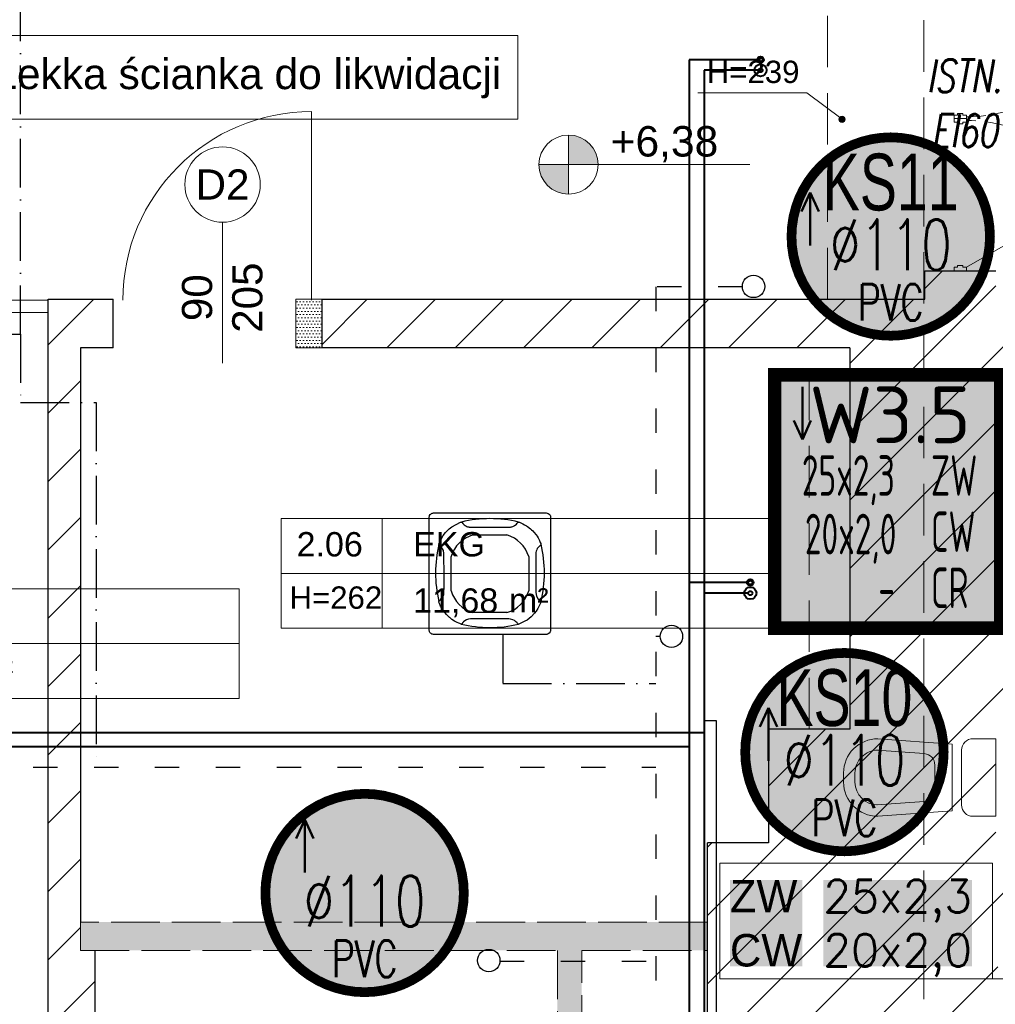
# Model space of a CAD drawing. Header units: millimetres. Extents: x 24385 to 79107, y -56478 to -23676.
# Tile 50 of 256: x 27581 to 28062, y -35695 to -35209. Entities that reach past the tile are written whole.
import ezdxf
from ezdxf.enums import TextEntityAlignment as Align
from ezdxf.lldxf.tags import DXFTag

# ---------------------------------------------------------------- set-up
doc = ezdxf.new("R2010")
doc.units = ezdxf.units.MM
doc.header["$LTSCALE"] = 2
for name, pattern in [('ACAD_ISO02W100', [15, 12, -3]), ('ACAD_ISO03W100', [30, 12, -18]), ('ACAD_ISO10W100', [18, 12, -3, 0, -3]), ('DASHED', [19.05, 12.7, -6.35]), ('HIDDEN', [9.525, 6.35, -3.175]), ('HIDDENX2', [19.05, 12.7, -6.35])]:
    doc.linetypes.add(name, pattern=pattern)
for name, color, linetype, lineweight in [('0_OPIS', 7, 'Continuous', 13), ('3DPLAN_A_ARMATURA_SANITARNA', 7, 'Continuous', 9), ('3DPLAN_A_DRZWI', 173, 'Continuous', 5), ('3DPLAN_A_TABELKA POMIESZCZEŃ', 7, 'Continuous', 0), ('3DPLAN_A_WYSOKOŚCI ZMIANA', 144, 'HIDDENX2', 5), ('_KWP_W_OPIS', 211, 'Continuous', 9), ('_WLK_W_OPIS', 211, 'Continuous', 9), ('A_STOL_OPIS', 55, 'Continuous', 5), ('A_TXT', 7, 'Continuous', 0), ('A_WYBURZENIA', 6, 'Continuous', 0), ('A_WYM_KOT', 161, 'Continuous', 0), ('A_ZESTAWIENIE STOLARKI', 3, 'Continuous', 15)]:
    doc.layers.add(name, color=color, linetype=linetype, lineweight=lineweight)
for name, color, linetype in [('3DPLAN_A_KRESKOWANIE 1', 253, 'Continuous'), ('3DPLAN_A_OPIS', 8, 'Continuous'), ('3DPLAN_A_POMIESZCZENIE NUMER', 100, 'Continuous'), ('3DPLAN_K_NOŚNA', 7, 'Continuous'), ('_WLK_oznaczenia', 211, 'Continuous'), ('A_POMIESZCZENIE OPIS', 100, 'Continuous'), ('IS_freon_urządzenia', 3, 'DASHED')]:
    doc.layers.add(name, color=color, linetype=linetype)
for name, color, linetype, lineweight, true_color in [('cw', 7, 'Continuous', 40, 0xf79809), ('kanalizacja', 7, 'Continuous', 30, 0xbf3000), ('kanalizacja pod stropem skropliny', 7, 'Continuous', 30, 0x60bb04), ('wodociag', 7, 'Continuous', 40, 0x0e97f1)]:
    doc.layers.add(name, color=color, linetype=linetype, lineweight=lineweight, true_color=true_color)
doc.layers.add('IS_Cyrkulacja', color=7, linetype='DASHWAVE', true_color=0xd312d4)
doc.styles.add('ARIAL', font='arial.ttf')
doc.styles.add('GRZEJNIK', font='simplex.shx', dxfattribs={"width": 0.7})
doc.styles.add('isocp', font='isocpeur.ttf', dxfattribs={"width": 0.9})
doc.styles.add('J-ROMANS', font='ROMANS.SHX', dxfattribs={"width": 0.7, "oblique": 10})
doc.styles.get("Standard").update_dxf_attribs({"font": 'arial.ttf'})
doc.styles.add('TABEL1', font='txt')
tags = doc.linetypes.add('DASHWAVE', pattern='A,10,-5,-20,[138,IS_LineDef.shx,S=2,R=0,X=-20,Y=0],-5', length=40).pattern_tags.tags
tags[16:17] = [DXFTag(74, 4), DXFTag(75, 0), DXFTag(340, '0'), DXFTag(46, 0.0), DXFTag(50, 0.0), DXFTag(44, 0.0), DXFTag(45, 0.0)]
tags[6:7] = [DXFTag(74, 4), DXFTag(75, 0), DXFTag(340, '0'), DXFTag(46, 0.0), DXFTag(50, 0.0), DXFTag(44, 0.0), DXFTag(45, 0.0)]
tags[4:5] = [DXFTag(74, 4), DXFTag(75, 0), DXFTag(340, '0'), DXFTag(46, 0.0), DXFTag(50, 0.0), DXFTag(44, 0.0), DXFTag(45, 0.0)]
pattern_1 = [(0, (6153.1716, -11332.5662), (0.79375, 1.5875), [0, -1.5875])]

# ---------------------------------------------------------------- blocks, each defined once
blk = doc.blocks.new('zw$2C56')
at = {"layer": 'IS_freon_urządzenia', "linetype": 'Continuous'}
for points in [[(-320.9, 376.4), (383.4, 376.4), (389.1, 375.7), (395.9, 373.3), (402.9, 368.2), (407.4, 362.4), (409.8, 356.8), (411.1, 348.4), (411.1, -355.9), (410.3, -362.5), (408.2, -368.2), (402.9, -375.4), (396.1, -380.5), (391.6, -382.3), (387.8, -383.2), (383.7, -383.6), (-321.7, -383.6), (-327.5, -382.8), (-332.2, -381.2), (-337, -378.5), (-340.7, -375.4), (-343.6, -372), (-346.1, -367.9), (-347.6, -364), (-348.5, -359.8), (-348.8, -357.6), (-348.9, 348.4), (-348.5, 352.9), (-347.6, 356.7), (-345.8, 361.1), (-341.9, 366.8), (-338.7, 369.9), (-334.9, 372.6), (-329.1, 375.1), (-325.1, 376), (-320.9, 376.4)], [(-151.6, 319.3), (-149.7, 319.7), (-148.1, 319.8), (-146.5, 319.5), (-145, 318.9), (-143.6, 318), (-142.5, 316.9), (-138.3, 311.3), (-136.6, 309.3), (-135.1, 307.6), (-129.1, 302.1), (-123.5, 297.9), (-119.4, 295.5), (-113.2, 292.4), (-108.5, 290.6), (-106, 290), (-100.9, 288.8), (-97.4, 288.2), (-95.7, 288), (-93.9, 287.8), (-92.2, 287.7), (-90.4, 287.6), (-89.1, 287.6), (151.4, 287.5), (156.7, 287.8), (161.1, 288.3), (165.3, 289.1), (169.5, 290.2), (174.5, 292), (178.6, 293.7), (182.3, 295.9), (185.4, 297.4), (187.7, 298.9), (189.1, 299.9), (197, 306.8), (202.1, 312.7), (205.8, 317.5), (207.7, 318.9), (210, 319.7), (211.6, 319.8), (213.3, 319.5), (216, 318.5), (238.1, 308.4), (248.3, 303.2), (260.8, 295.7), (267.5, 291.5), (285.6, 277.3), (292.1, 271.5), (299.8, 264.1), (306, 257.3), (320.4, 239.3), (326.3, 230.7), (332.4, 220.5), (340.7, 204.5), (346.6, 191), (349.5, 185), (350.8, 180.6), (350.2, 177.5), (349.5, 176), (347.8, 174), (341, 168.9), (333.1, 160.8), (328, 153.7), (324.5, 146.5), (321.3, 138.5), (319.2, 129.1), (318.6, 122.1), (318.6, -118.4), (320, -132.7), (323.4, -143.9), (332, -158.8), (345.1, -171.4), (349.9, -176), (350.8, -179.9), (350.1, -183.1), (347.8, -187.6), (344.7, -195.5), (331.8, -221.4), (321.2, -237.4), (310.5, -251.3), (289.1, -273.5), (276.8, -283.8), (264.2, -293.4), (249.4, -301.4), (217, -317.3), (212.5, -319), (210, -319), (207, -317.8), (204.7, -315.5), (201.6, -311.3), (192.5, -301.9), (185.6, -296.8), (174.5, -291.3), (160.2, -287.5), (150.5, -286.7), (-89.3, -286.9), (-102.6, -288.4), (-115.8, -293), (-124.9, -298.2), (-133, -304.9), (-137.2, -309.3), (-143.6, -317.3), (-148.1, -319.1), (-156.6, -316.1), (-163.9, -312.6), (-172.5, -309.1), (-190.6, -299.8), (-206.2, -289.6), (-221.6, -276.5), (-222.2, -277.2), (-240.5, -259.6), (-255.8, -241.1), (-269.2, -220.2), (-276.8, -206.2), (-284.4, -189), (-287.6, -182.3), (-287.9, -178.3), (-286.8, -175.3), (-283.1, -172), (-275.1, -165.3), (-275.1, -158.2), (-268.3, -158.2), (-263.5, -150), (-260.2, -142.8), (-257.8, -135.3), (-256.1, -124.9), (-255.6, -81.8), (-255.8, -19.6), (-255.9, 123), (-259.3, 141.1), (-264.8, 153), (-274.4, 165.4), (-285, 174), (-287.9, 179), (-287.4, 183.5), (-276, 208.5), (-260.8, 235.7), (-245.6, 254.6), (-223.9, 276.5), (-207.6, 289.4), (-151.8, 319.2)], [(-75.4, 238.9), (138.2, 238.9)], [(-211.2, -111), (-211.2, 103.2)], [(274, 103.2), (274, -111)], [(138.2, -246.7), (-75.4, -246.7)]]:
    blk.add_lwpolyline(points, dxfattribs=at)
for centre, radius, start, end in [((31.9, -425.5), 766.4, 76.49589, 103.52058), ((-19.4, 47), 199.9, 106.26109, 163.66923), ((82.2, 47), 199.9, 16.33077, 73.73892), ((457.5, 2.1), 766.4, 166.47925, 193.50393), ((-394.1, 1.3), 766.4, 346.49589, 13.52058), ((-19.4, -54.8), 199.9, 196.33077, 253.73891), ((82.2, -54.8), 199.9, 286.26108, 343.66923), ((31.1, 426.1), 766.4, 256.47925, 283.50393)]:
    blk.add_arc(centre, radius, start, end, dxfattribs=at)
blk = doc.blocks.new('G$CDB1AC55F')
at = {"layer": 'IS_freon_urządzenia', "xscale": 0.07876787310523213, "yscale": 0.07876787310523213, "zscale": 0.07876787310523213}
blk.add_blockref('zw$2C56', (27.48, 30.22), dxfattribs=at)
blk = doc.blocks.new('miska ustępowa')
at = {"layer": '3DPLAN_A_ARMATURA_SANITARNA'}
for p, q in [((0, 0), (0, 19.11)), ((0, 19.11), (11.24, 19.11)), ((58.14, 19.11), (21.48, 16.4)), ((21.48, 0), (21.48, 16.4)), ((16.86, 0), (16.86, 13.49)), ((58.55, 13.51), (35.24, 11.78)), ((30.03, 0), (30.03, 6.18)), ((0, 0), (0, -19.11)), ((16.86, 0), (16.86, -13.49)), ((21.48, 0), (21.48, -16.4)), ((30.03, 0), (30.03, -6.18)), ((69.38, -2.25), (69.38, 2.25)), ((75, 0), (75, 2.25)), ((75, 0), (75, -2.25)), ((58.55, -13.51), (35.24, -11.78)), ((0, -19.11), (11.24, -19.11)), ((58.14, -19.11), (21.48, -16.4))]:
    blk.add_line(p, q, dxfattribs=at)
for centre, radius, start, end in [((11.24, 13.49), 5.62, 0, 90), ((58.14, 2.25), 16.86, 0, 90), ((35.65, 6.18), 5.62, 94.2314, 180), ((58.14, 2.25), 11.24, 0, 90), ((58.14, -2.25), 16.86, 270, 0), ((58.14, -2.25), 11.24, 270, 0), ((35.65, -6.18), 5.62, 180, 265.7686), ((11.24, -13.49), 5.62, 270, 0)]:
    blk.add_arc(centre, radius, start, end, dxfattribs=at)
blk = doc.blocks.new('tabelka dla tp')
at = {"layer": '3DPLAN_A_TABELKA POMIESZCZEŃ'}
for p, q in [((49.7, 54), (49.7, 0)), ((0, 27), (243.13, 27))]:
    blk.add_line(p, q, dxfattribs=at)
blk.add_lwpolyline([(0, 54), (243.13, 54), (243.13, 0), (0, 0)], close=True, dxfattribs=at)
at = {"layer": '3DPLAN_A_POMIESZCZENIE NUMER', "color": 7, "style": 'ARIAL'}
blk.add_attdef('NUMER', (2.23, 35.39), '', height=12, dxfattribs=at)
at = {"layer": 'A_POMIESZCZENIE OPIS', "insert": (112.2, 19.75), "char_height": 12, "width": 36.4122, "attachment_point": 1, "style": 'ARIAL'}
blk.add_mtext('{\\C7;m²}', dxfattribs=at)
at = {"layer": 'A_POMIESZCZENIE OPIS', "color": 7, "style": 'ARIAL'}
for tag, p in [('NAZWA', (51.73, 35.39)), ('POWIERZCHNIA', (51.06, 7.24))]:
    blk.add_attdef(tag, p, '', height=12, dxfattribs=at)
blk = doc.blocks.new('D 2X')
at = {"layer": '3DPLAN_A_DRZWI', "lineweight": 20}
for p, q in [((1.16, 2.03), (25.58, 44.33)), ((98.84, 2.03), (74.42, 44.33))]:
    blk.add_line(p, q, dxfattribs=at)
at = {"layer": '3DPLAN_A_DRZWI'}
for points in [[(0, 2.03), (1.16, 2.03), (1.16, 0.87), (1.74, 0.87), (1.74, -0.87), (1.16, -0.87), (1.16, -2.03), (0, -2.03), (0, 2.03)], [(50, 2.03), (48.84, 2.03), (48.84, 0.87), (48.26, 0.87), (48.26, -0.87), (48.84, -0.87), (48.84, -2.03), (50, -2.03), (50, 2.03)], [(50, 2.03), (51.16, 2.03), (51.16, 0.87), (51.74, 0.87), (51.74, -0.87), (51.16, -0.87), (51.16, -2.03), (50, -2.03), (50, 2.03)], [(100, 2.03), (98.84, 2.03), (98.84, 0.87), (98.26, 0.87), (98.26, -0.87), (98.84, -0.87), (98.84, -2.03), (100, -2.03), (100, 2.03)]]:
    blk.add_lwpolyline(points, dxfattribs=at)
at = {"layer": '3DPLAN_A_DRZWI', "linetype": 'HIDDEN', "ltscale": 0.5}
for centre, start, end in [((-0.57, 1.73), 0.3528, 58.4587), ((100.57, 1.73), 121.5413, 179.6472)]:
    blk.add_arc(centre, 49.99, start, end, dxfattribs=at)
blk = doc.blocks.new('II pietrooo')
at = {"layer": '3DPLAN_A_KRESKOWANIE 1'}
h = blk.add_hatch(dxfattribs=at)
h.set_pattern_fill('ANSI31', color=256, scale=7.5, style=0)
h.set_pattern_definition([(45, (25713.503, -37486.946), (-16.83798, 16.83798), [])])
h.paths.add_polyline_path([(28996.12, -35640.04), (29220.12, -35640.04), (29220.12, -35744.04), (29268.12, -35744.04), (29268.12, -35638.04), (29280.12, -35638.04), (29280.12, -35618.04), (28996.12, -35618.04)])
h.paths.add_polyline_path([(28878.12, -35618.04), (28627.12, -35618.04), (28627.12, -35638.72), (28681.52, -35638.72), (28681.52, -35640.04), (28878.12, -35640.04)])
h.paths.add_polyline_path([(28627.12, -35774.7), (28669.12, -35774.7), (28669.12, -35692.72), (28627.12, -35692.72)])
h.paths.add_polyline_path([(28558.7, -36657.04), (28739.12, -36657.04), (28739.12, -36571.04), (28671.12, -36571.04), (28671.12, -36518.04), (28657.12, -36518.04), (28657.12, -36236.04), (28700.12, -36236.04), (28700.12, -36016.04), (28669.12, -36016.04), (28669.12, -35828.7), (28627.12, -35828.7), (28627.12, -35865.04), (28626.12, -35886.04), (28626.12, -36572.04), (28558.7, -36572.04)])
h.paths.add_polyline_path([(29268.12, -35964.04), (29268.12, -35847.04), (29220.12, -35847.04), (29220.12, -35964.04)])
h.paths.add_polyline_path([(29503.49, -35638.04), (29503.49, -35618.04), (29460.12, -35618.04), (29460.12, -35600.04), (29450.12, -35600.04), (29450.12, -35618.04), (29383.12, -35618.04), (29383.12, -35638.04)])
h.paths.add_polyline_path([(28853.12, -36657.04), (29038.12, -36657.04), (29038.12, -36571.04), (28853.12, -36571.04)])
h.paths.add_polyline_path([(29151.12, -36657.04), (29338.12, -36657.04), (29338.12, -36571.04), (29270.12, -36571.04), (29270.12, -36518.04), (29220.12, -36518.04), (29220.12, -36571.04), (29151.12, -36571.04)])
h.paths.add_polyline_path([(29634.12, -36571.04), (29451.12, -36571.04), (29451.12, -36657.04), (29634.12, -36657.04)])
h.paths.add_polyline_path([(29935.12, -36571.04), (29869.12, -36571.04), (29869.12, -36518.04), (29822.12, -36518.04), (29822.12, -36571.04), (29747.12, -36571.04), (29747.12, -36657.04), (29935.12, -36657.04)])
h.paths.add_polyline_path([(30049.12, -36657.04), (30229.12, -36657.04), (30229.12, -36572.04), (30152.12, -36572.04), (30152.12, -35868.04), (30205.12, -35868.04), (30205.12, -35846.04), (30137.12, -35846.04), (30137.12, -36571.04), (30049.12, -36571.04)])
h.paths.add_polyline_path([(30416.12, -35967.04), (30444.12, -35967.04), (30444.12, -36519.04), (30416.12, -36519.04), (30416.12, -36572.04), (30344.12, -36572.04), (30344.12, -36657.04), (30525.12, -36657.04), (30525.12, -36569.04), (30491.12, -36569.04), (30491.12, -35961.04), (30561.12, -35961.04), (30561.12, -35942.04), (30464.12, -35942.04), (30464.12, -35846.04), (30308.12, -35846.04), (30308.12, -35868.04), (30416.12, -35868.04)])
h.paths.add_polyline_path([(30640.12, -36657.04), (30826.12, -36657.04), (30826.12, -36569.04), (30640.12, -36569.04)])
h.paths.add_polyline_path([(31069.12, -36128.04), (31069.12, -36517.04), (31041.12, -36517.04), (31041.12, -36569.04), (30941.12, -36569.04), (30941.12, -36657.04), (31677.49, -36657.04), (31677.49, -36350.04), (31638.12, -36350.04), (31638.12, -36497.04), (31585.12, -36497.04), (31585.12, -36562.04), (31092.12, -36562.04), (31092.12, -36128.04)])
h.paths.add_polyline_path([(31069.12, -35961.04), (30716.12, -35961.04), (30716.12, -35813.04), (30718.62, -35813.04), (30728.12, -35813.04), (30728.12, -35942.04), (31012.12, -35942.04), (31012.12, -35891.04), (31024.12, -35891.04), (31024.12, -35870.04), (31046.12, -35870.04), (31046.12, -35891.04), (31058.12, -35891.04), (31058.12, -35942.04), (31562.12, -35942.04), (31562.12, -35677.04), (31610.12, -35677.04), (31610.12, -35281.04), (31677.49, -35281.04), (31677.49, -36124.04), (31638.12, -36124.04), (31638.12, -35961.04), (31092.12, -35961.04), (31092.12, -36025.04), (31069.12, -36025.04)])
h.paths.add_polyline_path([(30708.33, -35857.49), (30708.33, -35812.36), (30740.73, -35812.36), (30740.73, -35857.49)], flags=9)
h.paths.add_polyline_path([(31062.12, -35694.04), (31062.12, -35618.04), (31015.12, -35618.04), (31015.12, -35694.04)])
h.paths.add_polyline_path([(31677.49, -35151.04), (31677.49, -34962.04), (30941.12, -34962.04), (30941.12, -35016.04), (31013.12, -35016.04), (31013.12, -35069.04), (31062.12, -35069.04), (31062.12, -35011.04), (31562.12, -35011.04), (31562.12, -35142.04), (31610.12, -35142.04), (31610.12, -35151.04)])
h.paths.add_polyline_path([(30826.12, -34962.04), (30640.12, -34962.04), (30640.12, -35016.04), (30826.12, -35016.04)])
h.paths.add_polyline_path([(30346.12, -35009.04), (30420.12, -35009.04), (30420.12, -35062.04), (30450.12, -35062.04), (30450.12, -35149.04), (30460.12, -35149.04), (30460.12, -35016.04), (30525.12, -35016.04), (30525.12, -34962.04), (30346.12, -34962.04)])
h.paths.add_polyline_path([(30231.12, -34962.04), (30056.12, -34962.04), (30056.12, -35009.04), (30231.12, -35009.04)])
h.paths.add_polyline_path([(29856.12, -35328.04), (29856.12, -35059.04), (29872.12, -35059.04), (29872.12, -35009.04), (29941.12, -35009.04), (29941.12, -34962.04), (29753.12, -34962.04), (29753.12, -35009.04), (29818.12, -35009.04), (29818.12, -35059.04), (29834.12, -35059.04), (29834.12, -35328.04)])
h.paths.add_polyline_path([(29460.12, -35480.04), (29460.12, -35466.04), (30247.12, -35466.04), (30247.12, -35441.04), (29856.12, -35441.04), (29856.12, -35428.04), (29834.12, -35428.04), (29834.12, -35441.04), (29556.12, -35441.04), (29556.12, -35009.04), (29638.12, -35009.04), (29638.12, -34962.04), (29461.12, -34962.04), (29461.12, -35016.04), (29547.12, -35016.04), (29547.12, -35448.04), (29368.12, -35448.04), (29368.12, -35466.04), (29450.12, -35466.04), (29450.12, -35480.04), (29452.12, -35480.04)])
h.paths.add_polyline_path([(29336.12, -34962.04), (29156.46, -34962.04), (29156.46, -35014.04), (29226.46, -35014.04), (29226.46, -35404.04), (29175.46, -35404.04), (29175.46, -35444.04), (28929.46, -35444.04), (28929.46, -35466.04), (29265.12, -35466.04), (29265.12, -35448.04), (29253.12, -35448.04), (29253.12, -35070.04), (29282.12, -35070.04), (29282.12, -35016.04), (29336.12, -35016.04)])
h.paths.add_polyline_path([(28860.46, -35014.04), (29041.46, -35014.04), (29041.46, -34962.04), (28860.46, -34962.04)])
h.paths.add_polyline_path([(28697.46, -35187.04), (28697.46, -35084.04), (28674.46, -35084.04), (28674.46, -35014.04), (28745.46, -35014.04), (28745.46, -34962.04), (28602.12, -34962.04), (28602.12, -35015.04), (28627.12, -35015.04), (28627.12, -35067.04), (28642.12, -35067.04), (28642.12, -35072.04), (28642.12, -35146.32), (28685.71, -35146.32), (28685.71, -35187.04)])
h.paths.add_polyline_path([(28642.12, -35353.04), (28635.12, -35353.04), (28635.12, -35438.04), (28643.12, -35438.04), (28643.12, -35466.04), (28829.46, -35466.04), (28829.46, -35444.04), (28674.46, -35444.04), (28674.46, -35200.32), (28642.12, -35200.32)])
h.paths.add_polyline_path([(28492.12, -35015.04), (28492.12, -34962.04), (28212, -34962.04), (28212, -34959.04), (28205.12, -34959.04), (28205.12, -35015.04)])
h.paths.add_polyline_path([(28062.12, -35183.04), (28062.12, -35072.04), (28072.12, -35072.04), (28072.12, -35015.04), (28081.12, -35015.04), (28081.12, -34918.04), (28086.12, -34918.04), (28086.12, -34914.04), (28068.99, -34914.04), (28068.99, -34944.04), (28073.99, -34944.04), (28073.99, -34959.04), (28062.49, -34959.04), (28062.49, -34962.04), (28026.62, -34962.04), (28026.62, -35180.04), (28027.12, -35180.04), (28027.12, -35183.04)])
h.paths.add_polyline_path([(27906.12, -35022.04), (27982.12, -35022.04), (27982.12, -35089.04), (27944.12, -35089.04), (27944.12, -35180.04), (28026.62, -35180.04), (28026.62, -34962.04), (27906.12, -34962.04)])
h.paths.add_polyline_path([(27791.12, -34962.04), (27617.12, -34962.04), (27617.12, -35022.04), (27791.12, -35022.04)])
h.paths.add_polyline_path([(27460.12, -35083.04), (27426.12, -35083.04), (27426.12, -35022.04), (27502.12, -35022.04), (27502.12, -34962.04), (26781.49, -34962.04), (26781.49, -35100.04), (26827.12, -35100.04), (26827.12, -35020.04), (27377.12, -35020.04), (27377.12, -35072.04), (27405.12, -35072.04), (27405.12, -35233.04), (27460.12, -35233.04)])
h.paths.add_polyline_path([(27405.12, -35492.04), (27426.12, -35492.04), (27426.12, -35323.04), (27405.12, -35323.04), (27405.12, -35332.04), (26827.12, -35332.04), (26827.12, -35275.04), (26781.49, -35275.04), (26781.49, -35409.04), (26826.12, -35409.04), (26826.12, -35352.04), (27405.12, -35352.04)])
h.paths.add_polyline_path([(26827.12, -36005.04), (26827.12, -35955.04), (27379.12, -35955.04), (27379.12, -35969.04), (27405.12, -35969.04), (27405.12, -35998.04), (27426.12, -35998.04), (27426.12, -35901.04), (27346.12, -35901.04), (27346.12, -35931.04), (26850.12, -35931.04), (26850.12, -35891.04), (26781.49, -35891.04), (26781.49, -36005.04)])
h.paths.add_polyline_path([(26993.72, -36573.04), (26827.12, -36573.04), (26827.12, -36503.04), (26881.12, -36503.04), (26881.12, -36349.04), (26827.12, -36349.04), (26827.12, -36275.04), (26781.49, -36275.04), (26781.49, -36657.04), (26993.72, -36657.04)])
h.paths.add_polyline_path([(27462.55, -36581.04), (27431.12, -36581.04), (27431.12, -36173.04), (27468.12, -36173.04), (27468.12, -36134.04), (27477.12, -36134.04), (27477.12, -36113.04), (27426.12, -36113.04), (27426.12, -36088.04), (27405.12, -36088.04), (27405.12, -36522.04), (27378.12, -36522.04), (27378.12, -36573.04), (27181.88, -36573.04), (27181.88, -36657.04), (27462.55, -36657.04)])
h.paths.add_polyline_path([(27415.62, -36075.12), (27432.05, -36075.12), (27432.05, -36095.12), (27415.62, -36095.12)], flags=9)
h.paths.add_polyline_path([(27804.12, -36578.85), (27739.12, -36578.85), (27739.12, -36043.85), (27716.12, -36043.85), (27716.12, -36113.04), (27580.12, -36113.04), (27580.12, -36134.04), (27717.12, -36134.04), (27717.12, -36581.04), (27577.55, -36581.04), (27577.55, -36657.04), (27804.12, -36657.04)])
h.paths.add_polyline_path([(28147.7, -36572.04), (28077.7, -36572.04), (28077.7, -36523.04), (28062.7, -36523.04), (28062.7, -36237.04), (28106.7, -36237.04), (28106.7, -36134.04), (28062.7, -36134.04), (28062.7, -36010.04), (28106.7, -36010.04), (28106.7, -35886.04), (28394.12, -35886.04), (28394.12, -35864.04), (28063.12, -35864.04), (28063.12, -35670.04), (28073.12, -35670.04), (28073.12, -35621.04), (28062.12, -35621.04), (28062.12, -35543.04), (28082.12, -35543.04), (28082.12, -35495.04), (28062.12, -35495.04), (28062.12, -35394.04), (28282.12, -35394.04), (28282.12, -35408.04), (28286.46, -35408.04), (28298.12, -35408.04), (28298.12, -35378.04), (28379.12, -35378.04), (28379.12, -35438.04), (28517.12, -35438.04), (28517.12, -35353.04), (28062.12, -35353.04), (28062.12, -35333.04), (28027.12, -35333.04), (28027.12, -35347.04), (28026.62, -35347.04), (28026.62, -36657.04), (28147.7, -36657.04)])
h.paths.add_polyline_path([(27990.12, -35853.04), (27968.12, -35853.04), (27968.12, -35869.04), (27697.3, -35869.04), (27697.3, -35888.04), (27716.12, -35888.04), (27716.12, -35906.28), (27737.7, -35906.28), (27737.7, -35953.85), (27739.12, -35953.85), (27739.12, -35885.85), (27985.12, -35885.85), (27985.12, -35971.85), (28001.12, -35971.85), (28001.12, -36038.85), (27936.12, -36038.85), (27936.12, -36242.85), (27999.12, -36242.85), (27999.12, -36501.85), (27972.12, -36501.85), (27972.12, -36578.85), (27919.12, -36578.85), (27919.12, -36657.04), (28026.62, -36657.04), (28026.62, -35347.04), (27730.12, -35347.04), (27730.12, -35371.04), (27990.12, -35371.04), (27990.12, -35559.04), (27950.12, -35559.04), (27950.12, -35615.04), (27920.12, -35615.04), (27920.12, -35714.04), (27990.12, -35714.04)])
h.paths.add_polyline_path([(27618.12, -35845.04), (27595.12, -35845.04), (27595.12, -35888.04), (27697.3, -35888.04), (27697.3, -35869.04), (27618.12, -35869.04)])
h.paths.add_polyline_path([(27618.12, -35668.04), (27611.12, -35668.04), (27611.12, -35639.52), (27595.12, -35639.52), (27595.12, -35742.04), (27618.12, -35742.04)])
h.paths.add_polyline_path([(27627.12, -35371.04), (27627.12, -35347.04), (27595.12, -35347.04), (27595.12, -35585.52), (27611.12, -35585.52), (27611.12, -35371.04)])
h.paths.add_polyline_path([(27611.12, -35585.52), (27595.12, -35585.52), (27595.12, -35612.52), (27611.12, -35612.52)])
h.paths.add_polyline_path([(27595.12, -35612.52), (27595.12, -35639.52), (27611.12, -35639.52), (27611.12, -35612.52)])
h.paths.add_polyline_path([(28681.52, -35638.72), (28627.12, -35638.72), (28627.12, -35665.72), (28669.12, -35665.72), (28669.12, -35640.04), (28681.52, -35640.04)])
h.paths.add_polyline_path([(28627.12, -35665.72), (28627.12, -35692.72), (28669.12, -35692.72), (28669.12, -35665.72)])
h.paths.add_polyline_path([(28669.12, -35774.7), (28627.12, -35774.7), (28627.12, -35801.7), (28669.12, -35801.7)])
h.paths.add_polyline_path([(28500.55, -35778.11), (28635.7, -35778.11), (28635.7, -35799.65), (28500.55, -35799.65)], flags=9)
h.paths.add_polyline_path([(28627.12, -35801.7), (28627.12, -35828.7), (28669.12, -35828.7), (28669.12, -35801.7)])
h.paths.add_polyline_path([(30458.65, -36145.03), (30476.6, -36145.03), (30476.6, -36165.03), (30458.65, -36165.03)], flags=24)
h.paths.add_polyline_path([(31264.91, -35935.28), (31310.04, -35935.28), (31310.04, -35967.68), (31264.91, -35967.68)], flags=24)
h.paths.add_polyline_path([(30821.98, -35935.28), (30867.1, -35935.28), (30867.1, -35967.68), (30821.98, -35967.68)], flags=24)
h.paths.add_polyline_path([(29703.79, -35437.78), (29748.92, -35437.78), (29748.92, -35470.18), (29703.79, -35470.18)], flags=24)
h.paths.add_polyline_path([(30025.57, -35437.78), (30070.7, -35437.78), (30070.7, -35470.18), (30025.57, -35470.18)], flags=24)
h.paths.add_polyline_path([(29534.64, -35263.91), (29534.64, -35218.79), (29567.04, -35218.79), (29567.04, -35263.91)], flags=24)
h.paths.add_polyline_path([(27335.79, -35645.68), (27389.56, -35645.68), (27389.56, -35678.08), (27335.79, -35678.08)], flags=24)
at = {"layer": '3DPLAN_A_TABELKA POMIESZCZEŃ', "ltscale": 0.5}
blk.add_hatch(color=7, dxfattribs=at).paths.add_polyline_path([(27984.83, -35258.37, 13.985421), (27984.9, -35257.94, 0.071503)])
at = {"layer": 'A_WYBURZENIA', "transparency": 33554687}
h = blk.add_hatch(dxfattribs=at)
h.set_pattern_fill('DOTS', color=256)
h.set_pattern_definition(pattern_1)
h.paths.add_polyline_path([(27717.12, -35347.04), (27717.12, -35371.04), (27730.12, -35371.04), (27730.12, -35347.04), (27717.12, -35347.04)], is_closed=False)
h = blk.add_hatch(dxfattribs=at)
h.set_pattern_fill('DOTS', color=256)
h.set_pattern_definition(pattern_1)
h.paths.add_polyline_path([(27920.12, -35668.04), (27920.12, -35654.04), (27611.12, -35654.04), (27611.12, -35668.04), (27920.12, -35668.04)], is_closed=False)
h.paths.add_polyline_path([(27858.12, -35668.04), (27846.12, -35668.04), (27846.12, -35702.04), (27858.12, -35702.04), (27858.12, -35668.04)], is_closed=False)
h.paths.add_polyline_path([(27858.12, -35702.04), (27846.12, -35702.04), (27846.12, -35714.04), (27858.12, -35714.04), (27858.12, -35702.04)], is_closed=False)
h.paths.add_polyline_path([(27846.12, -35774.04), (27858.12, -35774.04), (27858.12, -35714.04), (27846.12, -35714.04), (27846.12, -35774.04)], is_closed=False)
h.paths.add_polyline_path([(27858.12, -35854.04), (27846.12, -35854.04), (27846.12, -35869.04), (27858.12, -35869.04), (27858.12, -35854.04)], is_closed=False)
at = {"layer": 'A_WYM_KOT'}
h = blk.add_hatch(color=256, dxfattribs=at)
h.dxf.hatch_style = 1
h.paths.add_polyline_path([(27851.56, -35280.67), (27837, -35280.67, 0.414214), (27851.56, -35295.23), (27851.56, -35280.67)], is_closed=False)
h.paths.add_polyline_path([(27851.56, -35280.67), (27866.12, -35280.67, 0.143872), (27863.81, -35272.79), (27851.56, -35272.79), (27851.56, -35280.67)], is_closed=False)
h.paths.add_polyline_path([(27851.56, -35266.11), (27851.56, -35272.79), (27863.81, -35272.79, 0.255137), (27851.56, -35266.11)], is_closed=False)
at = {"layer": '3DPLAN_A_DRZWI'}
for p, q in [((27724.92, -35347.54), (27724.92, -35254.54)), ((27528.85, -35347.54), (27595.12, -35347.54)), ((27528.85, -35353.54), (27595.12, -35353.54))]:
    blk.add_line(p, q, dxfattribs=at)
blk.add_arc((27724.92, -35347.54), 93, 90, 180, dxfattribs=at)
at = {"layer": '3DPLAN_A_TABELKA POMIESZCZEŃ', "color": 7, "ltscale": 0.5}
for p in [(27915.34, -35245.28), (27986.35, -35258.37)]:
    blk.add_line(p, (27968.95, -35245.28), dxfattribs=at)
at = {"layer": '3DPLAN_A_TABELKA POMIESZCZEŃ', "ltscale": 0.5}
blk.add_lwpolyline([(27559.59, -35258.31), (27826.64, -35258.31), (27826.64, -35217.13), (27559.59, -35217.13)], close=True, dxfattribs=at)
at = {"layer": '3DPLAN_A_TABELKA POMIESZCZEŃ', "color": 7, "ltscale": 0.5}
blk.add_circle((27986.35, -35258.37), 1.51, dxfattribs=at)
at = {"layer": '3DPLAN_A_WYSOKOŚCI ZMIANA'}
for p, q in [((28026.62, -36758.93), (28026.62, -34433.74)), ((27979.12, -35347.04), (27979.12, -35180.04)), ((27970.12, -35559.04), (27970.12, -35371.04))]:
    blk.add_line(p, q, dxfattribs=at)
at = {"layer": '3DPLAN_K_NOŚNA'}
for p, q in [((28027.12, -35333.04), (28062.12, -35333.04)), ((28027.12, -35347.04), (28027.12, -35333.04)), ((27595.12, -35742.04), (27595.12, -35347.04)), ((27595.12, -35347.04), (27627.12, -35347.04)), ((27627.12, -35371.04), (27627.12, -35347.04)), ((27730.12, -35371.04), (27730.12, -35347.04)), ((27730.12, -35347.04), (28027.12, -35347.04)), ((27611.12, -35371.04), (27611.12, -35654.04)), ((27627.12, -35371.04), (27611.12, -35371.04)), ((27990.12, -35371.04), (27730.12, -35371.04)), ((27990.12, -35371.04), (27990.12, -35559.04)), ((27950.12, -35559.04), (27950.12, -35615.04)), ((27990.12, -35559.04), (27950.12, -35559.04)), ((27950.12, -35615.04), (27920.12, -35615.04)), ((27920.12, -35714.04), (27920.12, -35615.04)), ((27618.12, -35668.04), (27618.12, -35742.04))]:
    blk.add_line(p, q, dxfattribs=at)
at = {"layer": 'A_STOL_OPIS'}
blk.add_line((27681.06, -35378.52), (27681.06, -35309.07), dxfattribs=at)
at = {"layer": 'A_WYBURZENIA', "transparency": 33554687}
blk.add_line((27611.12, -35654.04), (27611.12, -35668.04), dxfattribs=at)
at = {"layer": 'A_WYBURZENIA', "linetype": 'ACAD_ISO02W100', "transparency": 33554687}
for p, q in [((27920.12, -35654.04), (27611.12, -35654.04)), ((27611.12, -35668.04), (27846.12, -35668.04)), ((27846.12, -35668.04), (27846.12, -35774.04)), ((27858.12, -35774.04), (27858.12, -35668.04)), ((27858.12, -35668.04), (27920.12, -35668.04))]:
    blk.add_line(p, q, dxfattribs=at)
at = {"layer": 'A_WYBURZENIA', "transparency": 33554687}
blk.add_lwpolyline([(27730.12, -35347.04), (27717.12, -35347.04), (27717.12, -35371.04), (27730.12, -35371.04)], close=True, dxfattribs=at)
at = {"layer": 'A_WYM_KOT'}
for p, q in [((27851.56, -35266.11), (27851.56, -35295.23)), ((27866.12, -35280.67), (27837, -35280.67)), ((27940.9, -35280.67), (27866.12, -35280.67))]:
    blk.add_line(p, q, dxfattribs=at)
blk.add_circle((27851.56, -35280.67), 14.56, dxfattribs=at)
at = {"layer": 'A_ZESTAWIENIE STOLARKI', "ltscale": 0.25}
blk.add_circle((27681.06, -35290.5), 18.58, dxfattribs=at)
at = {"layer": '3DPLAN_A_ARMATURA_SANITARNA', "rotation": 180}
blk.add_blockref('miska ustępowa', (28062.12, -35582.83), dxfattribs=at)
at = {"layer": '3DPLAN_A_DRZWI', "xscale": 1.5, "yscale": 1.5, "zscale": 1.5, "rotation": 270}
blk.add_blockref('D 2X', (28044.62, -35183.04), dxfattribs=at)
at = {"layer": '3DPLAN_A_TABELKA POMIESZCZEŃ', "ltscale": 0.5}
ref = blk.add_blockref('tabelka dla tp', (27710.03, -35509.22), dxfattribs=at)
ref.add_attrib('NUMER', '2.06', (27717.56, -35473.84), dxfattribs={"layer": '3DPLAN_A_POMIESZCZENIE NUMER', "color": 0, "height": 12, "style": 'ARIAL'})
ref.add_attrib('NAZWA', 'EKG', (27774.99, -35473.84), dxfattribs={"layer": 'A_POMIESZCZENIE OPIS', "color": 0, "height": 12, "style": 'ARIAL'})
ref.add_attrib('POWIERZCHNIA', '11,68', (27774.99, -35501.59), dxfattribs={"layer": 'A_POMIESZCZENIE OPIS', "color": 0, "height": 12, "style": 'ARIAL'})
ref = blk.add_blockref('tabelka dla tp', (27446.15, -35543.8), dxfattribs=at)
ref.add_attrib('NUMER', '2.02', (27453.67, -35508.42), dxfattribs={"layer": '3DPLAN_A_POMIESZCZENIE NUMER', "color": 0, "height": 12, "style": 'ARIAL'})
ref.add_attrib('NAZWA', 'Korytarz', (27511.1, -35508.42), dxfattribs={"layer": 'A_POMIESZCZENIE OPIS', "color": 0, "height": 12, "style": 'ARIAL'})
ref.add_attrib('POWIERZCHNIA', '15,66', (27511.1, -35536.17), dxfattribs={"layer": 'A_POMIESZCZENIE OPIS', "color": 0, "height": 12, "style": 'ARIAL'})
at = {"layer": '3DPLAN_A_OPIS', "color": 1, "lineweight": 30, "style": 'ARIAL'}
for tag, p in [('WYŁĄCZONE', (29640.58, -35218.77)), ('WYŁĄCZONE', (30122.42, -35218.77)), ('WYŁĄCZONE', (28887.31, -35245.56)), ('Z_OPRACOWANIA', (29630.24, -35241.21)), ('Z_OPRACOWANIA', (30112.08, -35241.21)), ('Z_OPRACOWANIA', (28876.97, -35267.28)), ('WYŁĄCZONE', (30987.8, -35381.78)), ('Z_OPRACOWANIA', (30977.46, -35404.21))]:
    blk.add_attdef(tag, p, '', height=12, dxfattribs=at)
at = {"layer": '3DPLAN_A_TABELKA POMIESZCZEŃ', "ltscale": 0.5, "insert": (27568.07, -35228.48), "char_height": 15, "width": 685.9992, "attachment_point": 1, "style": 'ARIAL'}
blk.add_mtext('Lekka ścianka do likwidacji', dxfattribs=at)
at = {"layer": '3DPLAN_A_TABELKA POMIESZCZEŃ', "color": 7, "ltscale": 0.5, "char_height": 11, "width": 59.2068, "attachment_point": 1, "style": 'ARIAL'}
for s, insert in [('H=239', (27919.67, -35229.47)), ('H=262', (27714.04, -35488.62))]:
    blk.add_mtext(s, dxfattribs=dict(at, insert=insert))
at = {"layer": 'A_STOL_OPIS', "ltscale": 0.2, "insert": (27661.04, -35317.13), "char_height": 14.872, "attachment_point": 3, "rotation": 90, "style": 'TABEL1'}
blk.add_mtext_dynamic_manual_height_columns('\\pxqc;{\\fArial|b0|i0|c238|p34;90\\P205}', width=58.3206, gutter_width=80, heights=[0], dxfattribs=at)
at = {"layer": 'A_TXT', "color": 1, "lineweight": 30, "insert": (28046.72, -35250.43), "char_height": 16.2, "width": 31.0131, "attachment_point": 5, "style": 'J-ROMANS'}
blk.add_mtext('ISTN.\\PEI60', dxfattribs=at)
at = {"layer": 'A_WYM_KOT', "ltscale": 0.2, "insert": (27872.34, -35261.71), "char_height": 15, "attachment_point": 1, "style": 'TABEL1'}
blk.add_mtext_dynamic_manual_height_columns('{\\fArial|b0|i0|c238|p34;+6,38}', width=72.9007, gutter_width=100, heights=[17.78], dxfattribs=at)
at = {"layer": 'A_ZESTAWIENIE STOLARKI', "ltscale": 0.2, "insert": (27681.06, -35290.5), "char_height": 14.872, "attachment_point": 5, "style": 'TABEL1'}
blk.add_mtext_dynamic_manual_height_columns('{\\fArial|b0|i0|c238|p34;D2}', width=58.3206, gutter_width=80, heights=[0], dxfattribs=at)

msp = doc.modelspace()

# ---------------------------------------------------------------- hatches: boundary and pattern name
at = {"layer": '_WLK_oznaczenia'}
for points in [[(28059.26, -35316.15, -1), (27961.46, -35316.15, -1)], [(28036.44, -35570.3, -1), (27938.64, -35570.3, -1)], [(27799.96, -35639.74, -1), (27702.17, -35639.74, -1)]]:
    msp.add_hatch(color=255, dxfattribs=at).paths.add_polyline_path(points)
at = {"layer": '_WLK_W_OPIS'}
msp.add_hatch(color=255, dxfattribs=at).paths.add_polyline_path([(27953.16, -35509.22), (28064.59, -35509.22), (28064.59, -35384.37), (27953.16, -35384.37)])

# ---------------------------------------------------------------- linework, layer by layer
at = {"layer": '_KWP_W_OPIS'}
for p, q in [((27926.11, -35624.96), (27926.11, -35682.1)), ((27926.11, -35624.96), (28060.53, -35624.96)), ((28060.53, -35624.96), (28060.55, -35682.1)), ((27926.11, -35682.1), (28070.89, -35682.1))]:
    msp.add_line(p, q, dxfattribs=at)
at = {"layer": '_WLK_oznaczenia', "lineweight": 50}
for p, q in [((27970.65, -35294.41), (27970.65, -35320.51)), ((27966.81, -35416.26), (27966.81, -35390.17)), ((27950.12, -35548.46), (27950.12, -35574.56)), ((27721.65, -35603.52), (27721.65, -35629.61))]:
    msp.add_line(p, q, dxfattribs=at)
at = {"layer": '_WLK_oznaczenia'}
for points in [[(28059.26, -35316.15, 4.8, 4.8, -1), (27961.46, -35316.15, 4.8, 4.8, -1)], [(28036.44, -35570.3, 4.8, 4.8, -1), (27938.64, -35570.3, 4.8, 4.8, -1)], [(27799.96, -35639.74, 4.8, 4.8, -1), (27702.17, -35639.74, 4.8, 4.8, -1)]]:
    msp.add_lwpolyline(points, format="xyseb", close=True, dxfattribs=at)
at = {"layer": '_WLK_W_OPIS', "color": 211, "lineweight": 50}
for p, q in [((27970.65, -35294.41), (27966.4, -35303.79)), ((27970.65, -35294.41), (27974.9, -35303.79)), ((27966.81, -35416.26), (27962.55, -35406.88)), ((27966.81, -35416.26), (27971.06, -35406.88)), ((27950.12, -35548.46), (27945.86, -35557.84)), ((27950.12, -35548.46), (27954.37, -35557.84)), ((27721.65, -35603.52), (27717.4, -35612.9)), ((27721.65, -35603.52), (27725.9, -35612.9))]:
    msp.add_line(p, q, dxfattribs=at)
at = {"layer": '_WLK_W_OPIS', "const_width": 6.68}
msp.add_lwpolyline([(27953.16, -35509.22), (28064.59, -35509.22), (28064.59, -35384.37), (27953.16, -35384.37)], close=True, dxfattribs=at)
at = {"layer": 'cw'}
for p, q in [((27946.18, -35234.2), (27918.35, -35234.2)), ((27918.35, -35234.2), (27918.35, -35859.23)), ((27940.15, -35491.93), (27918.35, -35491.93))]:
    msp.add_line(p, q, dxfattribs=at)
msp.add_lwpolyline([(27307.94, -35637.54), (27303.16, -35637.54), (27303.16, -35625.17), (27369.6, -35560.6), (27918.35, -35560.6)], dxfattribs=at)
for centre, radius in [((27946.18, -35234.2), 3), ((27946.18, -35234.2), 1), ((27941.15, -35491.93), 3), ((27941.15, -35491.93), 3), ((27941.15, -35491.93), 1), ((27941.15, -35491.93), 1)]:
    msp.add_circle(centre, radius, dxfattribs=at)
at = {"layer": 'IS_Cyrkulacja'}
msp.add_lwpolyline([(27965.01, -35864.55), (27965.01, -35855.31), (27924.54, -35855.31), (27924.54, -35554.9), (27918.35, -35554.9)], dxfattribs=at)
at = {"layer": 'kanalizacja', "linetype": 'ACAD_ISO03W100', "ltscale": 0.5}
for p, q in [((27896.79, -35513.24), (27894.57, -35513.24)), ((27817.76, -35673.37), (27894.57, -35673.37))]:
    msp.add_line(p, q, dxfattribs=at)
for points in [[(27937.24, -35340.94), (27894.57, -35340.94), (27894.57, -35843.92), (27975.83, -35843.92)], [(27318.83, -35634.95), (27377.74, -35577.71), (27894.57, -35577.71)]]:
    msp.add_lwpolyline(points, dxfattribs=at)
at = {"layer": 'kanalizacja'}
for centre in [(27942.74, -35340.77), (27902.29, -35513.24), (27812.27, -35673.04), (27812.27, -35673.04)]:
    msp.add_circle(centre, 5.5, dxfattribs=at)
at = {"layer": 'kanalizacja pod stropem skropliny', "linetype": 'ACAD_ISO10W100'}
for points in [[(27581.48, -35364.21), (27581.48, -35165.79), (27707.39, -35165.79)], [(27129.89, -35434.91), (27129.89, -35364.21), (27581.48, -35364.21), (27581.48, -35397.99), (27618.74, -35397.99), (27618.74, -35577.71)], [(27819.18, -35512.29), (27819.18, -35536.41), (27894.57, -35536.41)]]:
    msp.add_lwpolyline(points, dxfattribs=at)
at = {"layer": 'wodociag'}
for p, q in [((27946.18, -35228.98), (27910.95, -35228.98)), ((27910.95, -35228.98), (27910.95, -35864.55)), ((27940.15, -35486.71), (27910.95, -35486.71))]:
    msp.add_line(p, q, dxfattribs=at)
msp.add_lwpolyline([(27910.95, -35567.75), (27375.39, -35567.75), (27309.66, -35631.63)], dxfattribs=at)
for centre, radius in [((27946.18, -35228.98), 1.6), ((27946.18, -35228.98), 1), ((27941.15, -35486.71), 1.6), ((27941.15, -35486.71), 1.6), ((27941.15, -35486.71), 1), ((27941.15, -35486.71), 1)]:
    msp.add_circle(centre, radius, dxfattribs=at)

# ---------------------------------------------------------------- block references
at = {"layer": '0_OPIS'}
msp.add_blockref('II pietrooo', (0, 0), dxfattribs=at)
at = {"layer": 'IS_freon_urządzenia'}
msp.add_blockref('G$CDB1AC55F', (27782.87, -35512.29), dxfattribs=at)

# ---------------------------------------------------------------- texts
at = {"layer": '_KWP_W_OPIS', "char_height": 16, "attachment_point": 1, "bg_fill": 1, "box_fill_scale": 1, "bg_fill_color": 7, "bg_fill_true_color": 16777215, "bg_fill_transparency": 0}
for s, insert in [('\\Fcp_simplex.shx;ZW\\PCW', (27931.11, -35633.29)), ('\\Fsimplex.shx;25x2,3\\P20x2,0', (27977.1, -35633.29))]:
    msp.add_mtext(s, dxfattribs=dict(at, insert=insert))
at = {"layer": '_WLK_oznaczenia', "width": 0.7}
for s, height, style, p in [('KS11', 28, 'ARIAL', (28010.36, -35303.27)), ('%%c110', 25, 'GRZEJNIK', (28010.36, -35332.67)), ('PVC', 18, 'GRZEJNIK', (28010.36, -35357.56)), ('KS10', 28, 'ARIAL', (27987.54, -35557.42)), ('%%c110', 25, 'GRZEJNIK', (27987.54, -35586.82)), ('PVC', 18, 'GRZEJNIK', (27987.54, -35611.71)), ('%%c110', 25, 'GRZEJNIK', (27751.07, -35656.26)), ('PVC', 18, 'GRZEJNIK', (27751.07, -35681.15))]:
    msp.add_text(s, height=height, dxfattribs=dict(at, style=style)).set_placement(p, align=Align.CENTER)
at = {"layer": '_WLK_W_OPIS', "style": 'isocp'}
msp.add_text('W3.5', height=28, dxfattribs=at).set_placement((28009.99, -35418.07), align=Align.CENTER)
at = {"layer": '_WLK_W_OPIS', "style": 'isocp', "width": 0.6}
for s, p in [('25x2,3', (28012.39, -35443.96)), ('20x2,0', (28013.15, -35472.8)), ('-', (28012.39, -35499.29))]:
    msp.add_text(s, height=20, dxfattribs=at).set_placement(p, align=Align.RIGHT)
for s, p in [('ZW', (28030.16, -35443.96)), ('CW', (28030.16, -35471.62)), ('CR', (28030.16, -35499.29))]:
    msp.add_text(s, height=20, dxfattribs=at).set_placement(p)

doc.saveas('drawing.dxf')
